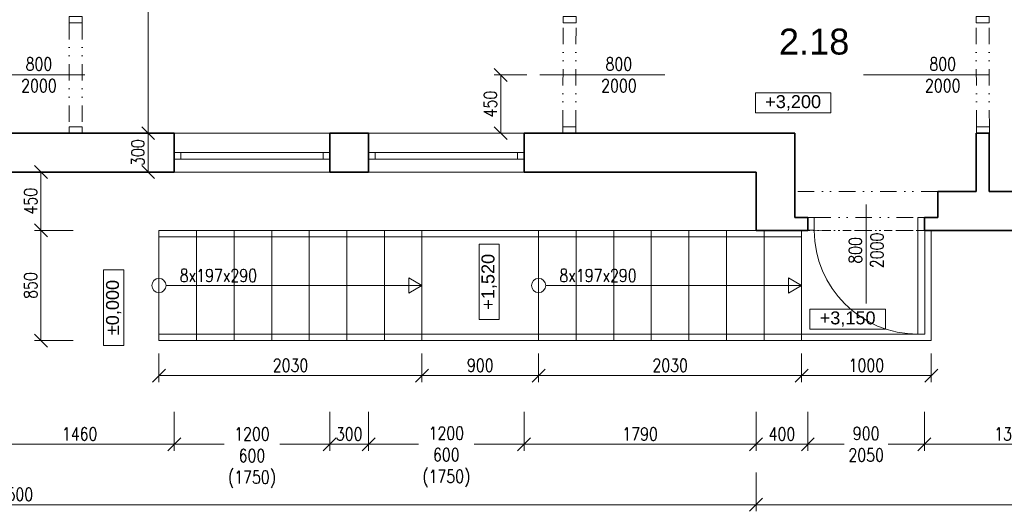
# Model space of a CAD drawing. Header units: millimetres. Extents: x -485339 to 286898, y -1189934 to 1602269.
# Tile 117 of 230: x 77563 to 85162, y -1083142 to -1079351. Entities that reach past the tile are written whole.
import ezdxf

# ---------------------------------------------------------------- set-up
doc = ezdxf.new("R2010")
doc.units = ezdxf.units.MM
doc.header["$LTSCALE"] = 10
doc.linetypes.add('DĚLICÍ2', pattern=[15.875, 6.35, -3.175, 0, -3.175, 0, -3.175])
doc.layers.get('Defpoints').update_dxf_attribs({"lineweight": 0})
for name, color, linetype, lineweight in [('St__otvory_dveře', 40, 'Continuous', 18), ('St_kóty', 132, 'Continuous', 18), ('St_otvory_okna', 40, 'Continuous', 18), ('St_plocha_místnosti', 250, 'Continuous', 18), ('St_popis', 250, 'Continuous', 18), ('St_popis_otvory', 40, 'Continuous', 18), ('St_čáry_nad', 250, 'DĚLICÍ2', 18), ('St_čáry_obrys', 5, 'Continuous', 35), ('St_čáry_plné', 250, 'Continuous', 18)]:
    doc.layers.add(name, color=color, linetype=linetype, lineweight=lineweight)
doc.styles.add('1_50', font='arial.ttf', dxfattribs={"height": 100})
doc.styles.add('Andy', font='arial.ttf')
doc.styles.get("Standard").update_dxf_attribs({"font": 'simplex.shx', "width": 0.8})
doc.dimstyles.new('stavebníM50 vnitřní', dxfattribs={"dimtxt": 100, "dimasz": 100, "dimexe": 50, "dimexo": 100, "dimgap": 30, "dimtad": 1, "dimdec": 0, "dimtxsty": 'Standard', "dimblk": 'OBLIQUE', "dimcen": 2.5, "dimclrd": 256, "dimclre": 256, "dimclrt": 256, "dimadec": 0, "dimazin": 0, "dimtfac": 1, "dimtdec": 0, "dimtmove": 2, "dimatfit": 2, "dimldrblk": 'OBLIQUE', "dimfxl": 250, "dimfxlon": 1, "dimlwd": -1, "dimlwe": -1, "dimarcsym": 0})

# ---------------------------------------------------------------- blocks, each defined once
blk = doc.blocks.new('G$C09EC9A76')
at = {"layer": 'St_otvory_okna', "ltscale": 2}
for points in [[(1200, 50), (0, 50), (0, 0), (1200, 0)], [(0, 50), (50, 50), (50, 0), (0, 0)], [(1200, 50), (1150, 50), (1150, 0), (1200, 0)]]:
    blk.add_lwpolyline(points, close=True, dxfattribs=at)
blk = doc.blocks.new('G$CC1796412')
at = {"layer": 'St__otvory_dveře', "color": 0, "ltscale": 2}
blk.add_lwpolyline([(850, 0.8), (850, 800.8)], dxfattribs=at)
at = {"layer": 'St__otvory_dveře', "ltscale": 2}
for points in [[(50, 0), (0, 0), (0, -100), (50, -100)], [(900, 0.8), (850, 0.8), (850, -99.2), (900, -99.2)]]:
    blk.add_lwpolyline(points, close=True, dxfattribs=at)
at = {"layer": 'St__otvory_dveře', "linetype": 'DĚLICÍ2', "ltscale": 2}
for points in [[(50, 0), (850, 0.8)], [(50, -100), (850, -99.2)]]:
    blk.add_lwpolyline(points, dxfattribs=at)
at = {"layer": 'St__otvory_dveře', "color": 0, "ltscale": 2}
blk.add_arc((850, 0.8), 800, 90, 180, dxfattribs=at)
blk = doc.blocks.new('_OBLIQUE')
at = {"color": 0, "linetype": 'ByBlock'}
blk.add_line((-0.5, -0.5), (0.5, 0.5), dxfattribs=at)
blk = doc.blocks.new('*D6273')
at = {"layer": 'Defpoints', "color": 0}
for p in [(78554.3, -1080225.7), (78755.3, -1080225.7), (78755.3, -1080525.7)]:
    blk.add_point(p, dxfattribs=at)
at = {"layer": 'St_kóty'}
for p, q in [((78655.3, -1080225.7), (78504.3, -1080225.7)), ((78554.3, -1080525.7), (78554.3, -1080225.7)), ((78655.3, -1080525.7), (78504.3, -1080525.7))]:
    blk.add_line(p, q, dxfattribs=at)
at = {"layer": 'St_kóty', "linetype": 'ByBlock', "xscale": 100, "yscale": 100, "zscale": 100}
for p, rotation in [((78554.3, -1080225.7), 90), ((78554.3, -1080525.7), 270)]:
    blk.add_blockref('_OBLIQUE', p, dxfattribs=dict(at, rotation=rotation))
at = {"layer": 'St_kóty', "insert": (78474.3, -1080375.7), "char_height": 100, "attachment_point": 5, "rotation": 90}
blk.add_mtext('300', dxfattribs=at)
blk = doc.blocks.new('*D6274')
at = {"layer": 'Defpoints', "color": 0}
for p in [(78045.3, -1076325.7), (78554.3, -1076325.7), (78755.3, -1080225.7)]:
    blk.add_point(p, dxfattribs=at)
at = {"layer": 'St_kóty'}
for p, q in [((78304.3, -1076325.7), (78604.3, -1076325.7)), ((78554.3, -1080225.7), (78554.3, -1076325.7)), ((78655.3, -1080225.7), (78504.3, -1080225.7))]:
    blk.add_line(p, q, dxfattribs=at)
at = {"layer": 'St_kóty', "linetype": 'ByBlock', "xscale": 100, "yscale": 100, "zscale": 100}
for p, rotation in [((78554.3, -1076325.7), 90), ((78554.3, -1080225.7), 270)]:
    blk.add_blockref('_OBLIQUE', p, dxfattribs=dict(at, rotation=rotation))
at = {"layer": 'St_kóty', "insert": (78474.3, -1078275.7), "char_height": 100, "attachment_point": 5, "rotation": 90}
blk.add_mtext('3900', dxfattribs=at)
blk = doc.blocks.new('*D6288')
at = {"layer": 'Defpoints', "color": 0}
for p in [(77726.6, -1080525.7), (83245.3, -1080525.7), (83245.3, -1080975.2)]:
    blk.add_point(p, dxfattribs=at)
at = {"layer": 'St_kóty'}
for p, q in [((77976.6, -1080525.7), (77676.6, -1080525.7)), ((77726.6, -1080975.2), (77726.6, -1080525.7)), ((77976.6, -1080975.2), (77676.6, -1080975.2))]:
    blk.add_line(p, q, dxfattribs=at)
at = {"layer": 'St_kóty', "linetype": 'ByBlock', "xscale": 100, "yscale": 100, "zscale": 100}
for p, rotation in [((77726.6, -1080525.7), 90), ((77726.6, -1080975.2), 270)]:
    blk.add_blockref('_OBLIQUE', p, dxfattribs=dict(at, rotation=rotation))
at = {"layer": 'St_kóty', "insert": (77646.6, -1080750.4), "char_height": 100, "attachment_point": 5, "rotation": 90}
blk.add_mtext('450', dxfattribs=at)
blk = doc.blocks.new('*D6289')
at = {"layer": 'Defpoints', "color": 0}
for p in [(77726.6, -1080975.3), (78637.4, -1080975.3), (78637.4, -1081825.3)]:
    blk.add_point(p, dxfattribs=at)
at = {"layer": 'St_kóty'}
for p, q in [((77976.6, -1080975.3), (77676.6, -1080975.3)), ((77726.6, -1081825.3), (77726.6, -1080975.3)), ((77976.6, -1081825.3), (77676.6, -1081825.3))]:
    blk.add_line(p, q, dxfattribs=at)
at = {"layer": 'St_kóty', "linetype": 'ByBlock', "xscale": 100, "yscale": 100, "zscale": 100}
for p, rotation in [((77726.6, -1080975.3), 90), ((77726.6, -1081825.3), 270)]:
    blk.add_blockref('_OBLIQUE', p, dxfattribs=dict(at, rotation=rotation))
at = {"layer": 'St_kóty', "insert": (77646.6, -1081400.3), "char_height": 100, "attachment_point": 5, "rotation": 90}
blk.add_mtext('850', dxfattribs=at)
blk = doc.blocks.new('*D6290')
at = {"layer": 'Defpoints', "color": 0}
for p in [(78637.4, -1081825.3), (80667.4, -1081825.3), (80667.4, -1082095.5)]:
    blk.add_point(p, dxfattribs=at)
at = {"layer": 'St_kóty'}
for p, q in [((78637.4, -1081925.3), (78637.4, -1082145.5)), ((80667.4, -1081925.3), (80667.4, -1082145.5)), ((78637.4, -1082095.5), (80667.4, -1082095.5))]:
    blk.add_line(p, q, dxfattribs=at)
at = {"layer": 'St_kóty', "linetype": 'ByBlock', "xscale": 100, "yscale": 100, "zscale": 100, "rotation": 180}
blk.add_blockref('_OBLIQUE', (78637.4, -1082095.5), dxfattribs=at)
at = {"layer": 'St_kóty', "linetype": 'ByBlock', "xscale": 100, "yscale": 100, "zscale": 100}
blk.add_blockref('_OBLIQUE', (80667.4, -1082095.5), dxfattribs=at)
at = {"layer": 'St_kóty', "insert": (79652.4, -1082015.5), "char_height": 100, "attachment_point": 5}
blk.add_mtext('2030', dxfattribs=at)
blk = doc.blocks.new('*D6291')
at = {"layer": 'Defpoints', "color": 0}
for p in [(80667.4, -1081825.3), (81567.4, -1081825.3), (81567.4, -1082095.5)]:
    blk.add_point(p, dxfattribs=at)
at = {"layer": 'St_kóty'}
for p, q in [((80667.4, -1081925.3), (80667.4, -1082145.5)), ((81567.4, -1081925.3), (81567.4, -1082145.5)), ((80667.4, -1082095.5), (81567.4, -1082095.5))]:
    blk.add_line(p, q, dxfattribs=at)
at = {"layer": 'St_kóty', "linetype": 'ByBlock', "xscale": 100, "yscale": 100, "zscale": 100, "rotation": 180}
blk.add_blockref('_OBLIQUE', (80667.4, -1082095.5), dxfattribs=at)
at = {"layer": 'St_kóty', "linetype": 'ByBlock', "xscale": 100, "yscale": 100, "zscale": 100}
blk.add_blockref('_OBLIQUE', (81567.4, -1082095.5), dxfattribs=at)
at = {"layer": 'St_kóty', "insert": (81117.4, -1082015.5), "char_height": 100, "attachment_point": 5}
blk.add_mtext('900', dxfattribs=at)
blk = doc.blocks.new('*D6292')
at = {"layer": 'Defpoints', "color": 0}
for p in [(81567.4, -1081825.3), (83597.4, -1081825.3), (83597.4, -1082095.5)]:
    blk.add_point(p, dxfattribs=at)
at = {"layer": 'St_kóty'}
for p, q in [((81567.4, -1081925.3), (81567.4, -1082145.5)), ((83597.4, -1081925.3), (83597.4, -1082145.5)), ((81567.4, -1082095.5), (83597.4, -1082095.5))]:
    blk.add_line(p, q, dxfattribs=at)
at = {"layer": 'St_kóty', "linetype": 'ByBlock', "xscale": 100, "yscale": 100, "zscale": 100, "rotation": 180}
blk.add_blockref('_OBLIQUE', (81567.4, -1082095.5), dxfattribs=at)
at = {"layer": 'St_kóty', "linetype": 'ByBlock', "xscale": 100, "yscale": 100, "zscale": 100}
blk.add_blockref('_OBLIQUE', (83597.4, -1082095.5), dxfattribs=at)
at = {"layer": 'St_kóty', "insert": (82582.4, -1082015.5), "char_height": 100, "attachment_point": 5}
blk.add_mtext('2030', dxfattribs=at)
blk = doc.blocks.new('*D6293')
at = {"layer": 'Defpoints', "color": 0}
for p in [(83597.4, -1081825.3), (84597.4, -1081825.3), (84597.4, -1082095.5)]:
    blk.add_point(p, dxfattribs=at)
at = {"layer": 'St_kóty'}
for p, q in [((83597.4, -1081925.3), (83597.4, -1082145.5)), ((84597.4, -1081925.3), (84597.4, -1082145.5)), ((83597.4, -1082095.5), (84597.4, -1082095.5))]:
    blk.add_line(p, q, dxfattribs=at)
at = {"layer": 'St_kóty', "linetype": 'ByBlock', "xscale": 100, "yscale": 100, "zscale": 100, "rotation": 180}
blk.add_blockref('_OBLIQUE', (83597.4, -1082095.5), dxfattribs=at)
at = {"layer": 'St_kóty', "linetype": 'ByBlock', "xscale": 100, "yscale": 100, "zscale": 100}
blk.add_blockref('_OBLIQUE', (84597.4, -1082095.5), dxfattribs=at)
at = {"layer": 'St_kóty', "insert": (84097.4, -1082015.5), "char_height": 100, "attachment_point": 5}
blk.add_mtext('1000', dxfattribs=at)
blk = doc.blocks.new('*D6294')
at = {"layer": 'Defpoints', "color": 0}
for p in [(81575.9, -1079776), (81275.4, -1080225.7), (81575.9, -1080225.7)]:
    blk.add_point(p, dxfattribs=at)
at = {"layer": 'St_kóty'}
for p, q in [((81475.9, -1079776), (81225.4, -1079776)), ((81275.4, -1079776), (81275.4, -1080225.7)), ((81475.9, -1080225.7), (81225.4, -1080225.7))]:
    blk.add_line(p, q, dxfattribs=at)
at = {"layer": 'St_kóty', "linetype": 'ByBlock', "xscale": 100, "yscale": 100, "zscale": 100}
for p, rotation in [((81275.4, -1079776), 90), ((81275.4, -1080225.7), 270)]:
    blk.add_blockref('_OBLIQUE', p, dxfattribs=dict(at, rotation=rotation))
at = {"layer": 'St_kóty', "insert": (81195.4, -1080000.8), "char_height": 100, "attachment_point": 5, "rotation": 90}
blk.add_mtext('450', dxfattribs=at)
blk = doc.blocks.new('*D6295')
at = {"layer": 'Defpoints', "color": 0}
for p in [(84945.7, -1079775.7), (84945.3, -1080675.7), (85478.7, -1080675.7)]:
    blk.add_point(p, dxfattribs=at)
at = {"layer": 'St_kóty'}
for p, q in [((85228.7, -1079775.7), (85528.7, -1079775.7)), ((85478.7, -1079775.7), (85478.7, -1080675.7)), ((85228.7, -1080675.7), (85528.7, -1080675.7))]:
    blk.add_line(p, q, dxfattribs=at)
at = {"layer": 'St_kóty', "linetype": 'ByBlock', "xscale": 100, "yscale": 100, "zscale": 100}
for p, rotation in [((85478.7, -1079775.7), 90), ((85478.7, -1080675.7), 270)]:
    blk.add_blockref('_OBLIQUE', p, dxfattribs=dict(at, rotation=rotation))
at = {"layer": 'St_kóty', "insert": (85398.7, -1080225.7), "char_height": 100, "attachment_point": 5, "rotation": 90}
blk.add_mtext('900', dxfattribs=at)
blk = doc.blocks.new('*D6296')
at = {"layer": 'Defpoints', "color": 0}
for p in [(85045.3, -1079025.7), (85824, -1079025.7), (85045.3, -1080675.7)]:
    blk.add_point(p, dxfattribs=at)
at = {"layer": 'St_kóty'}
for p, q in [((85574, -1079025.7), (85874, -1079025.7)), ((85824, -1080675.7), (85824, -1079025.7)), ((85574, -1080675.7), (85874, -1080675.7))]:
    blk.add_line(p, q, dxfattribs=at)
at = {"layer": 'St_kóty', "linetype": 'ByBlock', "xscale": 100, "yscale": 100, "zscale": 100}
for p, rotation in [((85824, -1079025.7), 90), ((85824, -1080675.7), 270)]:
    blk.add_blockref('_OBLIQUE', p, dxfattribs=dict(at, rotation=rotation))
at = {"layer": 'St_kóty', "insert": (85744, -1079850.7), "char_height": 100, "attachment_point": 5, "rotation": 90}
blk.add_mtext('1650', dxfattribs=at)
blk = doc.blocks.new('*D6310')
at = {"layer": 'Defpoints', "color": 0}
for p in [(77295.3, -1080671.3), (78755.3, -1080671.3), (78755.3, -1082624.9)]:
    blk.add_point(p, dxfattribs=at)
at = {"layer": 'St_kóty'}
for p, q in [((77295.3, -1082374.9), (77295.3, -1082674.9)), ((78755.3, -1082374.9), (78755.3, -1082674.9)), ((77295.3, -1082624.9), (78755.3, -1082624.9))]:
    blk.add_line(p, q, dxfattribs=at)
at = {"layer": 'St_kóty', "linetype": 'ByBlock', "xscale": 100, "yscale": 100, "zscale": 100, "rotation": 180}
blk.add_blockref('_OBLIQUE', (77295.3, -1082624.9), dxfattribs=at)
at = {"layer": 'St_kóty', "linetype": 'ByBlock', "xscale": 100, "yscale": 100, "zscale": 100}
blk.add_blockref('_OBLIQUE', (78755.3, -1082624.9), dxfattribs=at)
at = {"layer": 'St_kóty', "insert": (78025.3, -1082544.9), "char_height": 100, "attachment_point": 5}
blk.add_mtext('1460', dxfattribs=at)
blk = doc.blocks.new('*D6311')
at = {"layer": 'Defpoints', "color": 0}
for p in [(78755.3, -1080671.3), (79955.3, -1080671.3), (79955.3, -1082624.9)]:
    blk.add_point(p, dxfattribs=at)
at = {"layer": 'St_kóty'}
for p, q in [((78755.3, -1082374.9), (78755.3, -1082674.9)), ((79955.3, -1082374.9), (79955.3, -1082674.9)), ((78755.3, -1082624.9), (79140.5, -1082624.9)), ((79955.3, -1082624.9), (79570, -1082624.9))]:
    blk.add_line(p, q, dxfattribs=at)
at = {"layer": 'St_kóty', "linetype": 'ByBlock', "xscale": 100, "yscale": 100, "zscale": 100, "rotation": 180}
blk.add_blockref('_OBLIQUE', (78755.3, -1082624.9), dxfattribs=at)
at = {"layer": 'St_kóty', "linetype": 'ByBlock', "xscale": 100, "yscale": 100, "zscale": 100}
blk.add_blockref('_OBLIQUE', (79955.3, -1082624.9), dxfattribs=at)
at = {"layer": 'St_kóty', "insert": (79355.3, -1082728.3), "char_height": 100, "attachment_point": 5}
blk.add_mtext('1200\\P600\\P(1750)', dxfattribs=at)
blk = doc.blocks.new('*D6312')
at = {"layer": 'Defpoints', "color": 0}
for p in [(79955.3, -1080671.3), (80255.3, -1080671.3), (80255.3, -1082624.9)]:
    blk.add_point(p, dxfattribs=at)
at = {"layer": 'St_kóty'}
for p, q in [((79955.3, -1082374.9), (79955.3, -1082674.9)), ((80255.3, -1082374.9), (80255.3, -1082674.9)), ((79955.3, -1082624.9), (80255.3, -1082624.9))]:
    blk.add_line(p, q, dxfattribs=at)
at = {"layer": 'St_kóty', "linetype": 'ByBlock', "xscale": 100, "yscale": 100, "zscale": 100, "rotation": 180}
blk.add_blockref('_OBLIQUE', (79955.3, -1082624.9), dxfattribs=at)
at = {"layer": 'St_kóty', "linetype": 'ByBlock', "xscale": 100, "yscale": 100, "zscale": 100}
blk.add_blockref('_OBLIQUE', (80255.3, -1082624.9), dxfattribs=at)
at = {"layer": 'St_kóty', "insert": (80105.3, -1082544.9), "char_height": 100, "attachment_point": 5}
blk.add_mtext('300', dxfattribs=at)
blk = doc.blocks.new('*D6313')
at = {"layer": 'Defpoints', "color": 0}
for p in [(80255.3, -1080671.3), (81455.3, -1080671.3), (81455.3, -1082624.9)]:
    blk.add_point(p, dxfattribs=at)
at = {"layer": 'St_kóty'}
for p, q in [((80255.3, -1082374.9), (80255.3, -1082674.9)), ((81455.3, -1082374.9), (81455.3, -1082674.9)), ((80255.3, -1082624.9), (80640.5, -1082624.9)), ((81455.3, -1082624.9), (81070, -1082624.9))]:
    blk.add_line(p, q, dxfattribs=at)
at = {"layer": 'St_kóty', "linetype": 'ByBlock', "xscale": 100, "yscale": 100, "zscale": 100, "rotation": 180}
blk.add_blockref('_OBLIQUE', (80255.3, -1082624.9), dxfattribs=at)
at = {"layer": 'St_kóty', "linetype": 'ByBlock', "xscale": 100, "yscale": 100, "zscale": 100}
blk.add_blockref('_OBLIQUE', (81455.3, -1082624.9), dxfattribs=at)
at = {"layer": 'St_kóty', "insert": (80855.3, -1082722.5), "char_height": 100, "attachment_point": 5}
blk.add_mtext('1200\\P600\\P(1750)', dxfattribs=at)
blk = doc.blocks.new('*D6314')
at = {"layer": 'Defpoints', "color": 0}
for p in [(81455.3, -1080671.3), (83245.3, -1080821.3), (83245.3, -1082624.9)]:
    blk.add_point(p, dxfattribs=at)
at = {"layer": 'St_kóty'}
for p, q in [((81455.3, -1082374.9), (81455.3, -1082674.9)), ((83245.3, -1082374.9), (83245.3, -1082674.9)), ((81455.3, -1082624.9), (83245.3, -1082624.9))]:
    blk.add_line(p, q, dxfattribs=at)
at = {"layer": 'St_kóty', "linetype": 'ByBlock', "xscale": 100, "yscale": 100, "zscale": 100, "rotation": 180}
blk.add_blockref('_OBLIQUE', (81455.3, -1082624.9), dxfattribs=at)
at = {"layer": 'St_kóty', "linetype": 'ByBlock', "xscale": 100, "yscale": 100, "zscale": 100}
blk.add_blockref('_OBLIQUE', (83245.3, -1082624.9), dxfattribs=at)
at = {"layer": 'St_kóty', "insert": (82350.3, -1082544.9), "char_height": 100, "attachment_point": 5}
blk.add_mtext('1790', dxfattribs=at)
blk = doc.blocks.new('*D6315')
at = {"layer": 'Defpoints', "color": 0}
for p in [(83245.3, -1080821.3), (83645.3, -1081171.3), (83645.3, -1082624.9)]:
    blk.add_point(p, dxfattribs=at)
at = {"layer": 'St_kóty'}
for p, q in [((83245.3, -1082374.9), (83245.3, -1082674.9)), ((83645.3, -1082374.9), (83645.3, -1082674.9)), ((83245.3, -1082624.9), (83645.3, -1082624.9))]:
    blk.add_line(p, q, dxfattribs=at)
at = {"layer": 'St_kóty', "linetype": 'ByBlock', "xscale": 100, "yscale": 100, "zscale": 100, "rotation": 180}
blk.add_blockref('_OBLIQUE', (83245.3, -1082624.9), dxfattribs=at)
at = {"layer": 'St_kóty', "linetype": 'ByBlock', "xscale": 100, "yscale": 100, "zscale": 100}
blk.add_blockref('_OBLIQUE', (83645.3, -1082624.9), dxfattribs=at)
at = {"layer": 'St_kóty', "insert": (83445.3, -1082544.9), "char_height": 100, "attachment_point": 5}
blk.add_mtext('400', dxfattribs=at)
blk = doc.blocks.new('*D6316')
at = {"layer": 'Defpoints', "color": 0}
for p in [(83645.3, -1081171.3), (84545.3, -1081171.3), (84545.3, -1082624.9)]:
    blk.add_point(p, dxfattribs=at)
at = {"layer": 'St_kóty'}
for p, q in [((83645.3, -1082374.9), (83645.3, -1082674.9)), ((84545.3, -1082374.9), (84545.3, -1082674.9)), ((83645.3, -1082624.9), (83924.4, -1082624.9)), ((84545.3, -1082624.9), (84266.3, -1082624.9))]:
    blk.add_line(p, q, dxfattribs=at)
at = {"layer": 'St_kóty', "linetype": 'ByBlock', "xscale": 100, "yscale": 100, "zscale": 100, "rotation": 180}
blk.add_blockref('_OBLIQUE', (83645.3, -1082624.9), dxfattribs=at)
at = {"layer": 'St_kóty', "linetype": 'ByBlock', "xscale": 100, "yscale": 100, "zscale": 100}
blk.add_blockref('_OBLIQUE', (84545.3, -1082624.9), dxfattribs=at)
at = {"layer": 'St_kóty', "insert": (84095.3, -1082624.9), "char_height": 100, "attachment_point": 5}
blk.add_mtext('900\\P2050', dxfattribs=at)
blk = doc.blocks.new('*D6317')
at = {"layer": 'Defpoints', "color": 0}
for p in [(84545.3, -1081171.3), (85895.3, -1081271.3), (85895.3, -1082624.9)]:
    blk.add_point(p, dxfattribs=at)
at = {"layer": 'St_kóty'}
for p, q in [((84545.3, -1082374.9), (84545.3, -1082674.9)), ((85895.3, -1082374.9), (85895.3, -1082674.9)), ((84545.3, -1082624.9), (85895.3, -1082624.9))]:
    blk.add_line(p, q, dxfattribs=at)
at = {"layer": 'St_kóty', "linetype": 'ByBlock', "xscale": 100, "yscale": 100, "zscale": 100, "rotation": 180}
blk.add_blockref('_OBLIQUE', (84545.3, -1082624.9), dxfattribs=at)
at = {"layer": 'St_kóty', "linetype": 'ByBlock', "xscale": 100, "yscale": 100, "zscale": 100}
blk.add_blockref('_OBLIQUE', (85895.3, -1082624.9), dxfattribs=at)
at = {"layer": 'St_kóty', "insert": (85220.3, -1082544.9), "char_height": 100, "attachment_point": 5}
blk.add_mtext('1350', dxfattribs=at)
blk = doc.blocks.new('*D6330')
at = {"layer": 'Defpoints', "color": 0}
for p in [(71745.3, -1080525.7), (83245.3, -1080525.7), (83245.3, -1083091.6)]:
    blk.add_point(p, dxfattribs=at)
at = {"layer": 'St_kóty'}
for p, q in [((71745.3, -1082841.6), (71745.3, -1083141.6)), ((83245.3, -1082841.6), (83245.3, -1083141.6)), ((71745.3, -1083091.6), (83245.3, -1083091.6))]:
    blk.add_line(p, q, dxfattribs=at)
at = {"layer": 'St_kóty', "linetype": 'ByBlock', "xscale": 100, "yscale": 100, "zscale": 100, "rotation": 180}
blk.add_blockref('_OBLIQUE', (71745.3, -1083091.6), dxfattribs=at)
at = {"layer": 'St_kóty', "linetype": 'ByBlock', "xscale": 100, "yscale": 100, "zscale": 100}
blk.add_blockref('_OBLIQUE', (83245.3, -1083091.6), dxfattribs=at)
at = {"layer": 'St_kóty', "insert": (77495.3, -1083011.6), "char_height": 100, "attachment_point": 5}
blk.add_mtext('11500', dxfattribs=at)
blk = doc.blocks.new('*D6331')
at = {"layer": 'Defpoints', "color": 0}
for p in [(92745.3, -1079950.7), (83245.3, -1080525.7), (92745.3, -1083091.6)]:
    blk.add_point(p, dxfattribs=at)
at = {"layer": 'St_kóty'}
for p, q in [((83245.3, -1082841.6), (83245.3, -1083141.6)), ((92745.3, -1082841.6), (92745.3, -1083141.6)), ((83245.3, -1083091.6), (92745.3, -1083091.6))]:
    blk.add_line(p, q, dxfattribs=at)
at = {"layer": 'St_kóty', "linetype": 'ByBlock', "xscale": 100, "yscale": 100, "zscale": 100, "rotation": 180}
blk.add_blockref('_OBLIQUE', (83245.3, -1083091.6), dxfattribs=at)
at = {"layer": 'St_kóty', "linetype": 'ByBlock', "xscale": 100, "yscale": 100, "zscale": 100}
blk.add_blockref('_OBLIQUE', (92745.3, -1083091.6), dxfattribs=at)
at = {"layer": 'St_kóty', "insert": (87995.3, -1083011.6), "char_height": 100, "attachment_point": 5}
blk.add_mtext('9500', dxfattribs=at)

msp = doc.modelspace()

# ---------------------------------------------------------------- linework, layer by layer
at = {"layer": 'St__otvory_dveře', "ltscale": 2}
for points in [[(77945.3, -1079375.7), (77945.3, -1079325.7), (78045.3, -1079325.7), (78045.3, -1079375.7)], [(81856.1, -1079325.7), (81856.1, -1079375.7), (81756.1, -1079375.7), (81756.1, -1079325.7)], [(84945.3, -1079325.7), (84945.3, -1079375.7), (85045.3, -1079375.7), (85045.3, -1079325.7)], [(77944.4, -1080225.6), (77944.4, -1080175.6), (78044.4, -1080175.6), (78044.4, -1080225.6)], [(81855.3, -1080175.6), (81855.3, -1080225.6), (81755.3, -1080225.6), (81755.3, -1080175.6)], [(84946.1, -1080175.6), (84946.1, -1080225.6), (85046.1, -1080225.6), (85046.1, -1080175.6)]]:
    msp.add_lwpolyline(points, close=True, dxfattribs=at)
at = {"layer": 'St__otvory_dveře', "linetype": 'DĚLICÍ2', "ltscale": 2}
for points in [[(77945.3, -1079375.7), (77944.4, -1080175.6)], [(78045.3, -1079375.7), (78044.4, -1080175.6)], [(81755.3, -1080175.6), (81756.1, -1079375.7)], [(81855.3, -1080175.6), (81856.1, -1079375.7)], [(84946.1, -1080175.6), (84945.3, -1079375.7)], [(85046.1, -1080175.6), (85045.3, -1079375.7)]]:
    msp.add_lwpolyline(points, dxfattribs=at)
at = {"layer": 'St_kóty'}
for points in [[(83240.2, -1079914.1), (83823.4, -1079914.1), (83823.4, -1080069.5), (83240.2, -1080069.5)], [(81108.3, -1081663.6), (81108.3, -1081080.4), (81263.6, -1081080.4), (81263.6, -1081663.6)], [(78210.4, -1081862.1), (78210.4, -1081278.9), (78365.7, -1081278.9), (78365.7, -1081862.1)], [(83660.8, -1081581.7), (84244, -1081581.7), (84244, -1081737.1), (83660.8, -1081737.1)]]:
    msp.add_lwpolyline(points, close=True, dxfattribs=at)
at = {"layer": 'St_popis_otvory'}
for points in [[(77099.8, -1079776), (78066, -1079774.7)], [(81575.9, -1079776), (82542.1, -1079774.7)], [(84075.1, -1079776), (85041.3, -1079774.7)], [(84095.4, -1081540.1), (84095.4, -1080774.8)]]:
    msp.add_lwpolyline(points, dxfattribs=at)
at = {"layer": 'St_čáry_nad', "ltscale": 2}
msp.add_lwpolyline([(84647.3, -1080675.7), (83545.3, -1080675.7)], dxfattribs=at)
at = {"layer": 'St_čáry_nad'}
msp.add_lwpolyline([(83597.4, -1080975.3), (84597.4, -1080975.3)], dxfattribs=at)
at = {"layer": 'St_čáry_obrys', "ltscale": 2}
for points in [[(78755.3, -1080225.7), (77295.3, -1080225.7)], [(80255.3, -1080225.7), (79955.3, -1080225.7)], [(83545.3, -1080225.7), (81455.3, -1080225.7)], [(83545.3, -1080225.7), (83545.3, -1080875.7)], [(84945.3, -1080675.7), (84945.3, -1080225.6)], [(85045.3, -1080675.7), (85045.3, -1080225.6)], [(77295.3, -1080525.7), (78755.3, -1080525.7)], [(79955.3, -1080525.7), (80255.3, -1080525.7)], [(81455.3, -1080525.7), (83245.3, -1080525.7)], [(83245.3, -1080525.7), (83245.3, -1080975.2)], [(84945.3, -1080675.7), (84647.3, -1080675.7)], [(84647.3, -1080875.7), (84647.3, -1080675.7)], [(85895.3, -1080675.7), (85045.3, -1080675.7)], [(83545.3, -1080875.7), (83645.3, -1080875.7)], [(84545.3, -1080975.7), (84545.3, -1080875.7)], [(84647.3, -1080875.7), (84545.3, -1080875.7)], [(83645.4, -1080975.7), (83245.3, -1080975.7)], [(85895.3, -1080975.7), (84545.3, -1080975.7)]]:
    msp.add_lwpolyline(points, dxfattribs=at)
at = {"layer": 'St_čáry_obrys'}
for points in [[(78755.3, -1080225.6), (78755.3, -1080525.7)], [(79955.3, -1080225.6), (79955.3, -1080525.7)], [(80255.3, -1080225.6), (80255.3, -1080525.7)], [(81455.3, -1080225.6), (81455.3, -1080525.7)], [(84945.3, -1080225.6), (85045.3, -1080225.6)], [(83645.4, -1080874.9), (83645.4, -1080975.7)]]:
    msp.add_lwpolyline(points, dxfattribs=at)
at = {"layer": 'St_čáry_plné'}
for p, q in [((78755.3, -1080225.7), (79955.3, -1080225.7)), ((80255.3, -1080225.6), (81455.3, -1080225.6)), ((78755.3, -1080525.7), (79955.3, -1080525.7)), ((80255.3, -1080525.6), (81455.3, -1080525.6))]:
    msp.add_line(p, q, dxfattribs=at)
for points in [[(83597.4, -1080975.3), (78637.4, -1080975.3)], [(78637.4, -1081825.3), (78637.4, -1080975.3)], [(78927.4, -1081825.3), (78927.4, -1080975.3)], [(79217.4, -1081825.3), (79217.4, -1080975.3)], [(79507.4, -1081825.3), (79507.4, -1080975.3)], [(79797.4, -1081825.3), (79797.4, -1080975.3)], [(80087.4, -1081825.3), (80087.4, -1080975.3)], [(80377.4, -1081825.3), (80377.4, -1080975.3)], [(80667.4, -1081825.3), (80667.4, -1080975.3)], [(81567.4, -1081825.3), (81567.4, -1080975.3)], [(81857.4, -1081825.3), (81857.4, -1080975.3)], [(82147.4, -1081825.3), (82147.4, -1080975.3)], [(82437.4, -1081825.3), (82437.4, -1080975.3)], [(82727.4, -1081825.3), (82727.4, -1080975.3)], [(83017.4, -1081825.3), (83017.4, -1080975.3)], [(83307.4, -1081825.3), (83307.4, -1080975.3)], [(83597.4, -1081825.3), (83597.4, -1080975.3)], [(84547.4, -1081775.3), (84547.4, -1080975.3)], [(84597.4, -1081825.3), (84597.4, -1080975.3)], [(83597.4, -1081025.3), (78637.4, -1081025.3)], [(84547.4, -1081775.3), (78637.4, -1081775.3)], [(84597.4, -1081825.3), (78637.4, -1081825.3)]]:
    msp.add_lwpolyline(points, dxfattribs=at)
at = {"layer": 'St_čáry_plné', "ltscale": 2}
for points in [[(78691.9, -1081400.3), (80667.4, -1081400.3)], [(81621.9, -1081400.3), (83597.4, -1081400.3)]]:
    msp.add_lwpolyline(points, dxfattribs=at)
for points in [[(80667.4, -1081400.3), (80565.9, -1081458.8), (80565.9, -1081341.7)], [(83597.4, -1081400.3), (83495.9, -1081458.8), (83495.9, -1081341.7)]]:
    msp.add_lwpolyline(points, close=True, dxfattribs=at)
for centre in [(78637.4, -1081400.3), (81567.4, -1081400.3)]:
    msp.add_circle(centre, 54.6, dxfattribs=at)

# ---------------------------------------------------------------- block references
at = {"layer": 'St__otvory_dveře', "ltscale": 2, "xscale": -1, "rotation": 180}
msp.add_blockref('G$CC1796412', (83645.4, -1080974.9), dxfattribs=at)
at = {"layer": 'St_otvory_okna', "ltscale": 2}
for p in [(78755.3, -1080425.7), (80255.3, -1080425.6)]:
    msp.add_blockref('G$C09EC9A76', p, dxfattribs=at)

# ---------------------------------------------------------------- texts
at = {"layer": 'St_kóty', "char_height": 100, "attachment_point": 5, "style": '1_50'}
for s, insert in [('+3,200', (83531.8, -1079991.8)), ('+3,150', (83952.4, -1081659.4))]:
    msp.add_mtext_dynamic_manual_height_columns(s, width=890.536, gutter_width=500, heights=[0], dxfattribs=dict(at, insert=insert))
at = {"layer": 'St_kóty', "char_height": 100, "attachment_point": 5, "rotation": 90, "style": '1_50'}
for s, insert in [('+1,520', (81186, -1081372)), ('%%p0,000', (78288.1, -1081570.5))]:
    msp.add_mtext_dynamic_manual_height_columns(s, width=890.536, gutter_width=500, heights=[0], dxfattribs=dict(at, insert=insert))
at = {"layer": 'St_plocha_místnosti', "ltscale": 2, "style": 'Andy'}
msp.add_text('2.18', height=200, dxfattribs=at).set_placement((83422, -1079619.3))
at = {"layer": 'St_popis', "ltscale": 2, "width": 0.8}
for p in [(78797.6, -1081373.2), (81727.6, -1081373.2)]:
    msp.add_text('8x197x290', height=100, dxfattribs=at).set_placement(p)
at = {"layer": 'St_popis_otvory', "char_height": 100, "width": 1342.526, "attachment_point": 5}
for insert, rotation in [((77711, -1079775.2), 0.07697), ((82187.1, -1079775.2), 0.07697), ((84686.3, -1079775.2), 0.07697), ((84095.4, -1081129.8), 90)]:
    msp.add_mtext('800\\P2000', dxfattribs=dict(at, insert=insert, rotation=rotation))

# ---------------------------------------------------------------- dimensions: what is measured, and where the dimension line sits
at = {"layer": 'St_kóty'}
for base, p1, p2, picture, middle in [((78554.3, -1076325.7), (78755.3, -1080225.7), (78045.3, -1076325.7), '*D6274', (78474.3, -1078275.7)), ((85824, -1079025.7), (85045.3, -1080675.7), (85045.3, -1079025.7), '*D6296', (85744, -1079850.7)), ((81275.4, -1080225.7), (81575.9, -1079776), (81575.9, -1080225.7), '*D6294', (81195.4, -1080000.8)), ((85478.7, -1080675.7), (84945.7, -1079775.7), (84945.3, -1080675.7), '*D6295', (85398.7, -1080225.7)), ((78554.3, -1080225.7), (78755.3, -1080525.7), (78755.3, -1080225.7), '*D6273', (78474.3, -1080375.7)), ((77726.6009, -1080525.6576), (83245.2509, -1080975.2303), (83245.2509, -1080525.6576), '*D6288', (77646.6009, -1080750.4439)), ((77726.6, -1080975.3), (78637.4, -1081825.3), (78637.4, -1080975.3), '*D6289', (77646.6, -1081400.3))]:
    dim = msp.add_linear_dim(base=base, p1=p1, p2=p2, angle=90, dimstyle='stavebníM50 vnitřní', dxfattribs=at)
    dim.commit()
    dim.dimension.update_dxf_attribs({"geometry": picture, "text_midpoint": middle})
for base, p1, p2, picture, middle in [((92745.3, -1083091.6), (83245.3, -1080525.7), (92745.3, -1079950.7), '*D6331', (87995.3, -1083011.6)), ((83245.3, -1083091.6), (71745.3, -1080525.7), (83245.3, -1080525.7), '*D6330', (77495.3, -1083011.6)), ((78755.3, -1082624.9), (77295.3, -1080671.3), (78755.3, -1080671.3), '*D6310', (78025.3, -1082544.9)), ((80255.3, -1082624.9), (79955.3, -1080671.3), (80255.3, -1080671.3), '*D6312', (80105.3, -1082544.9)), ((83245.3, -1082624.9), (81455.3, -1080671.3), (83245.3, -1080821.3), '*D6314', (82350.3, -1082544.9)), ((83645.3, -1082624.9), (83245.3, -1080821.3), (83645.3, -1081171.3), '*D6315', (83445.3, -1082544.9)), ((85895.3, -1082624.9), (84545.3, -1081171.3), (85895.3, -1081271.3), '*D6317', (85220.3, -1082544.9)), ((80667.4, -1082095.5), (78637.4, -1081825.3), (80667.4, -1081825.3), '*D6290', (79652.4, -1082015.5)), ((81567.4, -1082095.5), (80667.4, -1081825.3), (81567.4, -1081825.3), '*D6291', (81117.4, -1082015.5)), ((83597.4, -1082095.5), (81567.4, -1081825.3), (83597.4, -1081825.3), '*D6292', (82582.4, -1082015.5)), ((84597.4, -1082095.5), (83597.4, -1081825.3), (84597.4, -1081825.3), '*D6293', (84097.4, -1082015.5))]:
    dim = msp.add_linear_dim(base=base, p1=p1, p2=p2, dimstyle='stavebníM50 vnitřní', dxfattribs=at)
    dim.commit()
    dim.dimension.update_dxf_attribs({"geometry": picture, "text_midpoint": middle})
for base, p1, p2, text, picture, middle in [((79955.3, -1082624.9), (78755.3, -1080671.3), (79955.3, -1080671.3), '<>\\P600\\P(1750)', '*D6311', (79355.3, -1082728.3)), ((81455.3, -1082624.9), (80255.3, -1080671.3), (81455.3, -1080671.3), '<>\\P600\\P(1750)', '*D6313', (80855.3, -1082722.5)), ((84545.3, -1082624.9), (83645.3, -1081171.3), (84545.3, -1081171.3), '<>\\P2050', '*D6316', (84095.3, -1082624.9))]:
    dim = msp.add_linear_dim(base=base, p1=p1, p2=p2, text=text, dimstyle='stavebníM50 vnitřní', override={"dimtxsty": 'Standard'}, dxfattribs=at)
    dim.commit()
    dim.dimension.update_dxf_attribs({"geometry": picture, "text_midpoint": middle, "dimtype": 160})

doc.saveas('drawing.dxf')
